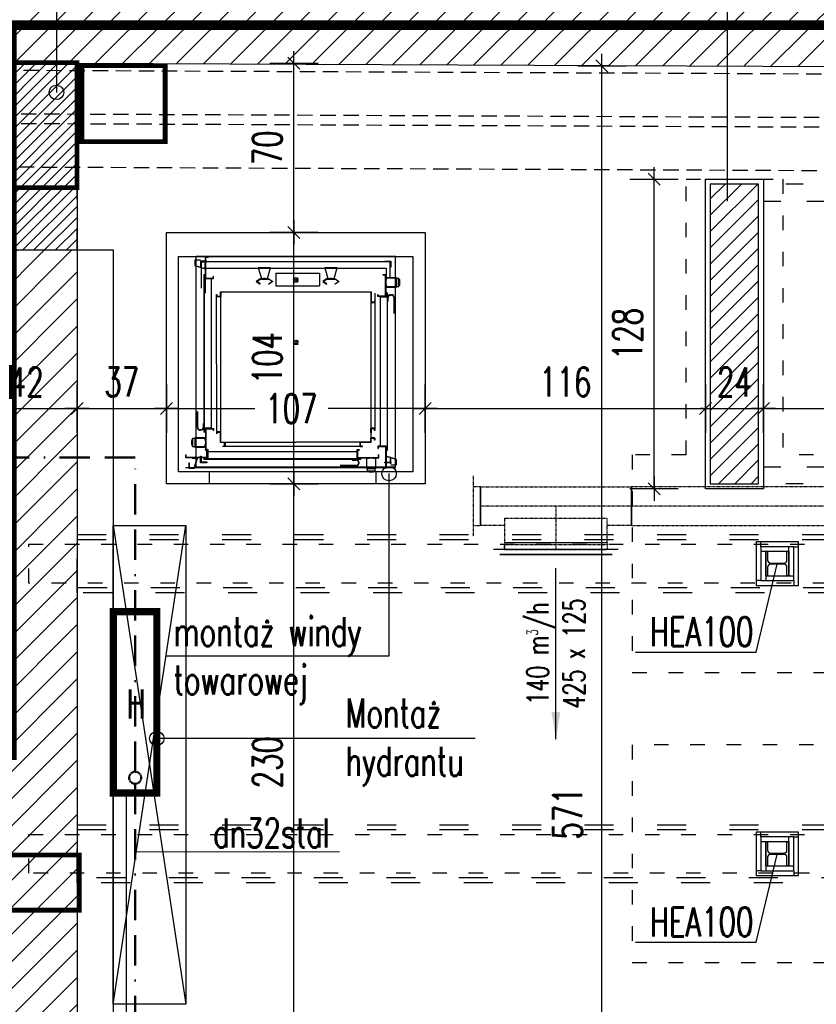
# Model space of a CAD drawing. Header units: millimetres. Extents: x 167273 to 188273, y -125105 to -88145.
# Tile 191 of 210: x 173475 to 173804, y -91581 to -91174. Entities that reach past the tile are written whole.
import ezdxf

# ---------------------------------------------------------------- set-up
doc = ezdxf.new("R2010")
doc.units = ezdxf.units.MM
doc.header["$PDMODE"] = 35
doc.header["$PDSIZE"] = 5
for name, pattern in [('ACAD_ISO03W100', [30, 12, -18]), ('BORDER2', [0.875, 0.25, -0.125, 0.25, -0.125, 0, -0.125]), ('DASHDOT', [1, 0.5, -0.25, 0, -0.25]), ('DASHED', [0.75, 0.5, -0.25]), ('HIDDEN', [9.525, 6.35, -3.175]), ('WENT_2', [1.5, 0.5, -1])]:
    doc.linetypes.add(name, pattern=pattern)
for name, color, linetype in [('!_ppoz', 10, 'Continuous'), ('a-op_leader', 9, 'Continuous'), ('a-op_text', 9, 'Continuous'), ('a-wymiary', 9, 'Continuous'), ('b-cienka', 9, 'Continuous'), ('b-konstrukcja', 17, 'Continuous'), ('b-przerywana1', 9, 'ACAD_ISO03W100'), ('b-przerywana2', 2, 'ACAD_ISO03W100'), ('b-widokowa', 7, 'Continuous'), ('b-ściany', 2, 'Continuous'), ('c-wyposażenie', 5, 'Continuous'), ('FLUID-N-BIB-120-ARRGR', 7, 'Continuous'), ('FLUID-N-BIB-SYM', 7, 'Continuous'), ('h-hatch', 8, 'Continuous'), ('Profile', 7, 'Continuous')]:
    doc.layers.add(name, color=color, linetype=linetype)
doc.layers.add('!_zmiany', color=7, linetype='Continuous', true_color=0xfa7d00)
doc.layers.add('!zakres', color=7, linetype='ACAD_ISO03W100', lineweight=60, true_color=0x8a14ff)
for name, color, linetype, lineweight in [('FLUID-N-BIB', 8, 'Continuous', 30), ('IS_przejscia_ppoz_sciany', 212, 'Continuous', 60), ('IS_przejscia_ppoz_stropy', 32, 'Continuous', 60), ('IS_woda_ppoż', 141, 'BORDER2', 20), ('IS_woda_ppoż_opis', 9, 'Continuous', 15)]:
    doc.layers.add(name, color=color, linetype=linetype, lineweight=lineweight)
doc.styles.add('FDBES', font='romans.shx', dxfattribs={"width": 0.7, "height": 10})
doc.styles.add('IS-IS', font='romans.shx', dxfattribs={"width": 0.7, "height": 12})
doc.styles.add('PPAB_100', font='romans.shx', dxfattribs={"width": 0.7, "height": 12})
doc.dimstyles.new('FDBES', dxfattribs={"dimscale": 50, "dimtxt": 4, "dimasz": 2.5, "dimexe": 0.8, "dimexo": 2, "dimgap": 1, "dimtad": 1, "dimdsep": 46, "dimtxsty": 'FDBES', "dimcen": 2.5, "dimclrd": 4, "dimclre": 5, "dimadec": 0, "dimazin": 0, "dimtfac": 1, "dimtmove": 0, "dimatfit": 3, "dimfxl": 0, "dimarcsym": 0})
doc.dimstyles.new('newPPAB_100', dxfattribs={"dimscale": 0, "dimtxt": 16, "dimasz": 1, "dimexe": 10, "dimexo": 10, "dimgap": 5, "dimtad": 1, "dimdec": 0, "dimzin": 0, "dimdsep": 46, "dimtxsty": 'PPAB_100', "dimblk": 'tick_50', "dimcen": 0.09, "dimdle": 5, "dimse1": 1, "dimse2": 1, "dimclrd": 9, "dimclre": 9, "dimclrt": 161, "dimadec": 0, "dimazin": 0, "dimtfac": 1, "dimtdec": 0, "dimtix": 1, "dimtmove": 2, "dimatfit": 0, "dimldrblk": 'tick_50', "dimfxl": 0, "dimtolj": 1, "dimtzin": 0, "dimarcsym": 0})
pattern_1 = [(45, (0, -5000), (-5.61266008, 5.61266008), [])]

# ---------------------------------------------------------------- blocks, each defined once
blk = doc.blocks.new('tick_50')
at = {"color": 9, "ltscale": 20}
for p, q in [((0, 10), (0, -10)), ((-5, 0), (5, 0))]:
    blk.add_line(p, q, dxfattribs=at)
at = {"color": 0}
blk.add_line((2.5, 2.5), (-2.5, -2.5), dxfattribs=at)
blk = doc.blocks.new('*D196')
at = {"layer": 'a-wymiary', "color": 9, "lineweight": -2}
for p, q in [((173536.43, -91334.49), (173571.93, -91334.49)), ((173641.43, -91334.49), (173602.33, -91334.49))]:
    blk.add_line(p, q, dxfattribs=at)
at = {"layer": 'Defpoints', "color": 0}
for p in [(173535.43, -91261.64), (173642.43, -91261.64), (173642.43, -91334.49)]:
    blk.add_point(p, dxfattribs=at)
at = {"layer": 'a-wymiary', "color": 9, "lineweight": -2, "rotation": 180}
blk.add_blockref('tick_50', (173535.43, -91334.49), dxfattribs=at)
at = {"layer": 'a-wymiary', "color": 9, "lineweight": -2}
blk.add_blockref('tick_50', (173642.43, -91334.49), dxfattribs=at)
at = {"layer": 'a-wymiary', "color": 161, "insert": (173587.13, -91334.49), "char_height": 12, "attachment_point": 5, "style": 'PPAB_100'}
blk.add_mtext('\\A1;107', dxfattribs=at)
blk = doc.blocks.new('*D197')
at = {"layer": 'a-wymiary', "color": 9, "lineweight": -2}
for p, q in [((173757.44, -91334.49), (173756.44, -91334.49)), ((173758.44, -91334.49), (173782.44, -91334.49)), ((173783.44, -91334.49), (173784.44, -91334.49))]:
    blk.add_line(p, q, dxfattribs=at)
at = {"layer": 'Defpoints', "color": 0}
for p in [(173758.44, -91239.64), (173782.44, -91239.64), (173782.44, -91334.49)]:
    blk.add_point(p, dxfattribs=at)
at = {"layer": 'a-wymiary', "color": 9, "lineweight": -2}
blk.add_blockref('tick_50', (173758.44, -91334.49), dxfattribs=at)
at = {"layer": 'a-wymiary', "color": 9, "lineweight": -2, "rotation": 180}
blk.add_blockref('tick_50', (173782.44, -91334.49), dxfattribs=at)
at = {"layer": 'a-wymiary', "color": 161, "insert": (173770.44, -91323.49), "char_height": 12, "attachment_point": 5, "style": 'PPAB_100'}
blk.add_mtext('\\A1;24', dxfattribs=at)
blk = doc.blocks.new('*D198')
at = {"layer": 'a-wymiary', "color": 9, "lineweight": -2}
for p, q in [((173783.44, -91334.49), (173950.72, -91334.49)), ((174213.44, -91334.49), (173982.32, -91334.49))]:
    blk.add_line(p, q, dxfattribs=at)
at = {"layer": 'Defpoints', "color": 0}
for p in [(173782.44, -91239.64), (174214.44, -91248.64), (174214.44, -91334.49)]:
    blk.add_point(p, dxfattribs=at)
at = {"layer": 'a-wymiary', "color": 9, "lineweight": -2, "rotation": 180}
blk.add_blockref('tick_50', (173782.44, -91334.49), dxfattribs=at)
at = {"layer": 'a-wymiary', "color": 9, "lineweight": -2}
blk.add_blockref('tick_50', (174214.44, -91334.49), dxfattribs=at)
at = {"layer": 'a-wymiary', "color": 161, "insert": (173966.52, -91331.41), "char_height": 12, "attachment_point": 5, "style": 'PPAB_100'}
blk.add_mtext('\\A1;432', dxfattribs=at)
blk = doc.blocks.new('*U864')
at = {"linetype": 'Continuous', "lineweight": -2}
for p, q in [((-1580, 80), (-1580, 0)), ((1580, 0), (1580, 80)), ((-1580, 0), (-1580, -80)), ((1580, -80), (1580, 0))]:
    blk.add_line(p, q, dxfattribs=at)
at = {"color": 0, "linetype": 'ByBlock', "lineweight": -2}
for p, q in [((1580, 80), (-1580, 80)), ((-1580, -80), (1580, -80))]:
    blk.add_line(p, q, dxfattribs=at)
at = {"layer": 'FLUID-N-BIB-SYM', "linetype": 'DASHDOT', "lineweight": -3}
for p in [(-1580, 0), (1579.8, 0)]:
    blk.add_line(p, (1580, 0), dxfattribs=at)
blk = doc.blocks.new('*U858')
at = {"linetype": 'Continuous', "lineweight": -2}
for p, q in [((-257.5, 180), (-212.5, 180)), ((-212.5, 180), (212.5, 180)), ((212.5, 180), (257.5, 180)), ((-312.5, 80), (-312.5, -80)), ((312.5, -80), (312.5, 80))]:
    blk.add_line(p, q, dxfattribs=at)
at = {"color": 0, "linetype": 'ByBlock', "lineweight": -2}
for p, q in [((-212.5, 150), (-212.5, 180)), ((212.5, 150), (212.5, 180)), ((-212.5, 150), (-212.5, 49.9)), ((212.5, 80), (212.5, 150)), ((-312.5, 80), (-212.5, 80)), ((212.5, 49.9), (-212.5, 49.9)), ((212.5, 49.9), (212.5, 80)), ((212.5, 80), (312.5, 80)), ((312.5, -80), (-312.5, -80))]:
    blk.add_line(p, q, dxfattribs=at)
at = {"linetype": 'Continuous', "lineweight": -3}
blk.add_line((212.5, 150), (-212.5, 150), dxfattribs=at)
at = {"layer": 'FLUID-N-BIB-SYM', "linetype": 'DASHDOT', "lineweight": -3}
for p, q in [((0, 0), (0, 180)), ((0, 160), (0, 180)), ((-312.5, 0), (312.5, 0)), ((-312.5, 0), (-312.3, 0))]:
    blk.add_line(p, q, dxfattribs=at)
blk = doc.blocks.new('*U853')
at = {"color": 0, "linetype": 'ByBlock', "lineweight": -2}
for p, q in [((0, 80), (0, 125)), ((0, 80), (-30, 80)), ((0, 0), (0, 80)), ((0, -80), (0, 0)), ((-30, -80), (0, -80)), ((0, -125), (0, -80))]:
    blk.add_line(p, q, dxfattribs=at)
at = {"linetype": 'Continuous', "lineweight": -2}
for p, q in [((-30, 80), (-30, 0)), ((-30, 0), (-30, -80))]:
    blk.add_line(p, q, dxfattribs=at)
blk = doc.blocks.new('*U1050')
at = {"color": 0, "linetype": 'ByBlock', "lineweight": -2}
for p, q in [((-232.5, 0), (-212.5, 0)), ((-232.5, 0, 20), (232.5, 0, 20)), ((212.5, 0), (-212.5, 0)), ((-212.5, 0, -20), (-212.5, 0)), ((-212.5, 0, -20), (212.5, 0, -20)), ((212.5, 0), (212.5, 0, -20)), ((212.5, 0), (232.5, 0))]:
    blk.add_line(p, q, dxfattribs=at)
at = {"linetype": 'Continuous', "lineweight": -3}
for p, q in [((232.5, 0, 20), (-232.5, 0, 20)), ((-232.5, 0, 20), (232.5, 0, 20))]:
    blk.add_line(p, q, dxfattribs=at)
blk = doc.blocks.new('winda_microlift')
at = {"layer": 'c-wyposażenie'}
for p, q in [((19298.14, -21828.05), (19295.87, -21828.05)), ((19295.87, -21828.05), (19295.87, -21830.36)), ((19298.14, -21828.13), (19295.96, -21828.13)), ((19295.96, -21828.13), (19295.96, -21830.29)), ((19378.92, -21826.65), (19296.25, -21826.65)), ((19296.25, -21826.65), (19296.25, -21836.5)), ((19298.14, -21828.05), (19298.14, -21828.13)), ((19298.18, -21828.51), (19298.18, -21831.07)), ((19300.79, -21828.51), (19298.18, -21828.51)), ((19300.19, -21835.74), (19300.19, -21826.76)), ((19300.19, -21826.76), (19301.48, -21826.76)), ((19300.36, -21826.94), (19301.48, -21826.94)), ((19300.36, -21835.57), (19300.36, -21826.94)), ((19300.79, -21828.76), (19300.79, -21828.51)), ((19301.48, -21826.76), (19301.48, -21826.94)), ((19374.4, -21828.51), (19376.97, -21828.51)), ((19374.4, -21828.76), (19374.4, -21828.51)), ((19376.97, -21828.51), (19376.97, -21831.07)), ((19378.88, -21835.41), (19378.88, -21827.22)), ((19378.92, -21913.63), (19378.92, -21826.65)), ((19295.87, -21830.36), (19300.11, -21831.64)), ((19295.96, -21830.29), (19300.02, -21831.52)), ((19298.18, -21831.07), (19298.44, -21831.07)), ((19298.44, -21831.07), (19298.44, -21828.76)), ((19298.44, -21828.76), (19300.79, -21828.76)), ((19376.67, -21828.81), (19298.48, -21828.81)), ((19298.48, -21828.81), (19298.48, -21839.67)), ((19300.11, -21829.5), (19300.02, -21829.5)), ((19300.02, -21829.5), (19300.02, -21831.52)), ((19300.11, -21831.64), (19300.11, -21829.5)), ((19300.19, -21841.72), (19300.19, -21831.37)), ((19300.19, -21831.37), (19374.96, -21831.37)), ((19322.06, -21831.33), (19323.35, -21835.76)), ((19327.2, -21831.33), (19322.06, -21831.33)), ((19325.91, -21835.76), (19327.2, -21831.33)), ((19354.71, -21831.33), (19349.58, -21831.33)), ((19349.58, -21831.33), (19350.86, -21835.76)), ((19353.43, -21835.76), (19354.71, -21831.33)), ((19376.71, -21828.76), (19374.4, -21828.76)), ((19374.96, -21831.37), (19374.96, -21835.83)), ((19376.67, -21834.97), (19376.67, -21828.81)), ((19376.71, -21831.07), (19376.71, -21828.76)), ((19376.97, -21831.07), (19376.71, -21831.07)), ((19296.25, -21836.5), (19296.25, -21905.45)), ((19299.94, -21834.2), (19299.59, -21834.2)), ((19299.59, -21834.2), (19299.59, -21894.56)), ((19299.76, -21897.79), (19299.76, -21834.38)), ((19299.94, -21835.87), (19299.94, -21834.2)), ((19302.67, -21835.87), (19299.94, -21835.87)), ((19300.19, -21835.74), (19303.61, -21835.74)), ((19300.36, -21835.57), (19303.44, -21835.57)), ((19302.67, -21897.62), (19302.67, -21835.87)), ((19303.61, -21834.89), (19303.44, -21834.89)), ((19303.44, -21835.57), (19303.44, -21834.89)), ((19303.61, -21835.74), (19303.61, -21834.89)), ((19322.83, -21835.8), (19321.21, -21836.92)), ((19321.47, -21836.92), (19322.83, -21835.97)), ((19324.63, -21835.8), (19322.83, -21835.8)), ((19322.83, -21835.97), (19326.43, -21835.97)), ((19323.35, -21835.76), (19325.91, -21835.76)), ((19323.35, -21835.76), (19325.91, -21835.76)), ((19324.5, -21835.97), (19324.5, -21835.42)), ((19324.63, -21835.8), (19326.43, -21835.8)), ((19324.67, -21835.42), (19324.67, -21835.93)), ((19324.67, -21835.97), (19324.67, -21835.85)), ((19326.43, -21835.8), (19328.05, -21836.92)), ((19327.8, -21836.92), (19326.43, -21835.97)), ((19329.33, -21833.54), (19347.44, -21833.54)), ((19329.33, -21833.54), (19329.33, -21838.69)), ((19336.63, -21835.37), (19338.52, -21837.26)), ((19336.63, -21837.26), (19338.52, -21835.37)), ((19347.44, -21833.54), (19347.44, -21838.69)), ((19350.35, -21835.8), (19348.73, -21836.92)), ((19348.98, -21836.92), (19350.35, -21835.97)), ((19352.15, -21835.8), (19350.35, -21835.8)), ((19350.35, -21835.97), (19353.94, -21835.97)), ((19350.86, -21835.76), (19353.43, -21835.76)), ((19352.02, -21835.97), (19352.02, -21835.42)), ((19352.15, -21835.8), (19353.94, -21835.8)), ((19352.28, -21835.42), (19352.28, -21835.93)), ((19352.28, -21835.97), (19352.28, -21835.85)), ((19353.94, -21835.8), (19355.57, -21836.92)), ((19355.31, -21836.92), (19353.94, -21835.97)), ((19373.66, -21834.13), (19373.66, -21834.3)), ((19374.94, -21834.13), (19373.66, -21834.13)), ((19374.77, -21834.3), (19373.66, -21834.3)), ((19374.77, -21842.94), (19374.77, -21834.3)), ((19374.94, -21843.11), (19374.94, -21834.13)), ((19375.03, -21835.41), (19375.03, -21836.44)), ((19379.3, -21835.41), (19375.03, -21835.41)), ((19375.03, -21836.44), (19375.11, -21836.44)), ((19375.11, -21835.49), (19379.22, -21835.49)), ((19375.11, -21836.44), (19375.11, -21835.49)), ((19378.88, -21904.36), (19378.88, -21835.41)), ((19379.22, -21835.49), (19379.22, -21839.17)), ((19379.3, -21839.26), (19379.3, -21835.41)), ((19380.24, -21835.67), (19379.3, -21835.67)), ((19380.24, -21839), (19380.24, -21835.67)), ((19380.59, -21836.05), (19380.24, -21836.05)), ((19380.59, -21838.62), (19380.59, -21836.05)), ((19380.71, -21836.52), (19380.59, -21836.52)), ((19380.71, -21838.15), (19380.71, -21836.52)), ((19321.21, -21836.92), (19322.83, -21838.03)), ((19322.92, -21837.9), (19321.47, -21836.92)), ((19322.83, -21838.03), (19322.92, -21837.9)), ((19326.34, -21837.9), (19327.8, -21836.92)), ((19326.43, -21838.03), (19326.34, -21837.9)), ((19328.05, -21836.92), (19326.43, -21838.03)), ((19329.33, -21838.69), (19347.44, -21838.69)), ((19348.73, -21836.92), (19350.35, -21838.03)), ((19350.44, -21837.9), (19348.98, -21836.92)), ((19350.35, -21838.03), (19350.44, -21837.9)), ((19353.86, -21837.9), (19355.31, -21836.92)), ((19353.94, -21838.03), (19353.86, -21837.9)), ((19355.57, -21836.92), (19353.94, -21838.03)), ((19375.11, -21838.23), (19375.03, -21838.23)), ((19375.03, -21838.23), (19375.03, -21839.26)), ((19375.03, -21839.26), (19379.3, -21839.26)), ((19375.11, -21839.17), (19375.11, -21838.23)), ((19379.22, -21839.17), (19375.11, -21839.17)), ((19379.3, -21839), (19380.24, -21839)), ((19380.24, -21838.62), (19380.59, -21838.62)), ((19380.59, -21838.15), (19380.71, -21838.15)), ((19304.81, -21842.26), (19304.94, -21842.26)), ((19304.81, -21843.12), (19304.81, -21842.26)), ((19306.53, -21843.12), (19304.81, -21843.12)), ((19304.81, -21843.2), (19306.53, -21843.2)), ((19304.86, -21899.04), (19304.81, -21843.2)), ((19304.94, -21842.26), (19304.94, -21842.99)), ((19304.94, -21842.99), (19306.4, -21842.99)), ((19306.4, -21841.28), (19368.76, -21841.28)), ((19306.4, -21842.99), (19306.4, -21841.28)), ((19306.53, -21841.41), (19306.53, -21843.12)), ((19368.63, -21841.41), (19306.53, -21841.41)), ((19306.58, -21899.04), (19306.53, -21843.2)), ((19368.63, -21841.41), (19368.63, -21845.68)), ((19368.76, -21841.28), (19368.76, -21845.55)), ((19370.21, -21844.83), (19370.21, -21845.55)), ((19370.34, -21844.83), (19370.21, -21844.83)), ((19370.27, -21841.81), (19370.32, -21897.66)), ((19370.34, -21845.68), (19370.34, -21844.83)), ((19370.34, -21845.55), (19370.34, -21844.83)), ((19371.52, -21842.25), (19371.69, -21842.25)), ((19371.52, -21843.11), (19371.52, -21842.25)), ((19374.94, -21843.11), (19371.52, -21843.11)), ((19371.69, -21842.94), (19371.69, -21842.25)), ((19374.77, -21842.94), (19371.69, -21842.94)), ((19372.46, -21843.24), (19372.46, -21904.99)), ((19372.46, -21843.24), (19375.2, -21843.24)), ((19375.2, -21841.57), (19375.54, -21841.57)), ((19375.2, -21843.24), (19375.2, -21841.57)), ((19375.37, -21843.24), (19375.37, -21841.74)), ((19375.37, -21843.07), (19375.37, -21906.48)), ((19375.54, -21846.38), (19375.54, -21841.57)), ((19375.7, -21845.22), (19375.7, -21843.51)), ((19375.87, -21845.22), (19375.87, -21843.51)), ((19376.77, -21842.44), (19377.2, -21842.44)), ((19376.77, -21842.62), (19377.2, -21842.62)), ((19378.1, -21843.51), (19378.1, -21850.14)), ((19378.27, -21843.51), (19378.27, -21850.14)), ((19368.63, -21845.77), (19368.58, -21901.61)), ((19368.63, -21845.68), (19370.34, -21845.68)), ((19368.72, -21845.77), (19368.63, -21845.77)), ((19370.34, -21845.77), (19368.68, -21845.77)), ((19370.21, -21845.55), (19368.76, -21845.55)), ((19375.54, -21906.65), (19375.54, -21846.3)), ((19336.63, -21863.1), (19338.52, -21861.21)), ((19336.63, -21861.21), (19338.52, -21863.1)), ((19296.87, -21897.35), (19296.87, -21890.72)), ((19297.04, -21897.35), (19297.04, -21890.72)), ((19299.26, -21895.63), (19299.26, -21897.35)), ((19299.43, -21895.63), (19299.43, -21897.35)), ((19299.59, -21894.48), (19299.59, -21899.29)), ((19299.76, -21897.62), (19299.76, -21899.12)), ((19299.94, -21897.62), (19299.94, -21899.29)), ((19302.67, -21897.62), (19299.94, -21897.62)), ((19300.19, -21897.75), (19300.19, -21906.73)), ((19300.19, -21897.75), (19303.61, -21897.75)), ((19303.61, -21897.75), (19303.61, -21898.61)), ((19370.32, -21897.66), (19368.6, -21897.66)), ((19368.6, -21899.45), (19368.6, -21897.74)), ((19368.6, -21897.74), (19370.32, -21897.74)), ((19370.32, -21897.74), (19370.32, -21898.6)), ((19294.89, -21901.86), (19294.89, -21905.19)), ((19295.83, -21901.86), (19294.89, -21901.86)), ((19295.83, -21901.6), (19295.83, -21905.45)), ((19300.11, -21901.6), (19295.83, -21901.6)), ((19295.92, -21901.69), (19300.02, -21901.69)), ((19295.92, -21905.36), (19295.92, -21901.69)), ((19298.36, -21898.24), (19297.93, -21898.24)), ((19298.36, -21898.41), (19297.93, -21898.41)), ((19299.94, -21899.29), (19299.59, -21899.29)), ((19300.02, -21901.69), (19300.02, -21902.63)), ((19300.11, -21902.63), (19300.11, -21901.6)), ((19300.36, -21897.92), (19303.44, -21897.92)), ((19300.36, -21897.92), (19300.36, -21906.56)), ((19303.44, -21897.92), (19303.44, -21898.61)), ((19303.61, -21898.61), (19303.44, -21898.61)), ((19304.86, -21899.04), (19306.58, -21899.04)), ((19306.58, -21899.13), (19304.86, -21899.13)), ((19304.86, -21899.13), (19304.86, -21899.98)), ((19304.86, -21899.26), (19304.86, -21899.98)), ((19304.86, -21899.98), (19304.99, -21899.98)), ((19304.99, -21899.98), (19304.99, -21899.26)), ((19304.99, -21899.26), (19306.45, -21899.26)), ((19306.45, -21903.53), (19306.45, -21899.26)), ((19306.58, -21903.41), (19306.58, -21899.13)), ((19370.29, -21901.61), (19368.58, -21901.61)), ((19368.58, -21903.41), (19368.58, -21901.7)), ((19368.58, -21901.7), (19370.29, -21901.7)), ((19370.16, -21901.82), (19368.71, -21901.82)), ((19368.71, -21901.82), (19368.71, -21903.53)), ((19370.2, -21897.87), (19368.73, -21897.87)), ((19368.73, -21897.87), (19368.73, -21899.58)), ((19370.16, -21902.55), (19370.16, -21901.82)), ((19370.2, -21898.6), (19370.2, -21897.87)), ((19370.32, -21898.6), (19370.2, -21898.6)), ((19370.29, -21901.7), (19370.29, -21902.55)), ((19294.42, -21902.71), (19294.42, -21904.34)), ((19294.55, -21902.71), (19294.42, -21902.71)), ((19294.42, -21904.34), (19294.55, -21904.34)), ((19294.55, -21902.24), (19294.55, -21904.81)), ((19294.89, -21902.24), (19294.55, -21902.24)), ((19294.55, -21904.81), (19294.89, -21904.81)), ((19294.89, -21905.19), (19295.83, -21905.19)), ((19295.83, -21905.45), (19300.11, -21905.45)), ((19300.02, -21905.36), (19295.92, -21905.36)), ((19296.25, -21905.45), (19296.25, -21913.63)), ((19300.02, -21902.63), (19300.11, -21902.63)), ((19300.02, -21904.42), (19300.02, -21905.36)), ((19300.11, -21904.42), (19300.02, -21904.42)), ((19300.11, -21905.45), (19300.11, -21904.42)), ((19308.15, -21903.53), (19306.45, -21903.53)), ((19306.58, -21903.41), (19308.28, -21903.41)), ((19307.43, -21905.12), (19307.43, -21904.99)), ((19307.43, -21904.99), (19308.15, -21904.99)), ((19308.28, -21905.12), (19307.43, -21905.12)), ((19308.15, -21904.99), (19308.15, -21903.53)), ((19308.28, -21903.41), (19308.28, -21905.12)), ((19308.37, -21903.41), (19308.37, -21905.12)), ((19308.37, -21903.41), (19337.58, -21903.41)), ((19364.32, -21905.22), (19308.37, -21905.12)), ((19364.22, -21903.41), (19337.58, -21903.41)), ((19364.22, -21905.07), (19364.22, -21903.41)), ((19364.22, -21905.12), (19364.22, -21905.07)), ((19368.58, -21903.41), (19364.3, -21903.41)), ((19364.3, -21903.41), (19364.3, -21905.12)), ((19364.3, -21905.12), (19365.16, -21905.12)), ((19368.71, -21903.53), (19364.43, -21903.53)), ((19364.43, -21904.99), (19364.43, -21903.53)), ((19365.16, -21904.99), (19364.43, -21904.99)), ((19364.43, -21905.12), (19365.16, -21905.12)), ((19365.16, -21905.12), (19365.16, -21904.99)), ((19370.29, -21902.55), (19370.16, -21902.55)), ((19374.94, -21905.11), (19371.52, -21905.11)), ((19371.52, -21905.11), (19371.52, -21905.97)), ((19371.52, -21905.97), (19371.69, -21905.97)), ((19374.77, -21905.29), (19371.69, -21905.29)), ((19371.69, -21905.29), (19371.69, -21905.97)), ((19372.46, -21904.99), (19375.2, -21904.99)), ((19374.77, -21905.29), (19374.77, -21913.92)), ((19374.94, -21905.11), (19374.94, -21914.09)), ((19375.2, -21904.99), (19375.2, -21906.65)), ((19378.88, -21914.21), (19378.88, -21904.36)), ((19292.04, -21909.89), (19292.04, -21908.6)), ((19292.04, -21908.6), (19292.21, -21908.6)), ((19301.02, -21909.89), (19292.04, -21909.89)), ((19292.21, -21909.72), (19292.21, -21908.6)), ((19300.85, -21909.72), (19292.21, -21909.72)), ((19296.91, -21909.97), (19294.77, -21909.97)), ((19294.77, -21909.97), (19294.77, -21910.06)), ((19295.63, -21914.21), (19296.91, -21909.97)), ((19298.18, -21909.21), (19298.44, -21909.21)), ((19298.18, -21911.88), (19298.18, -21909.21)), ((19298.44, -21909.21), (19298.44, -21911.52)), ((19301.02, -21906.47), (19300.16, -21906.47)), ((19300.16, -21906.47), (19300.16, -21906.64)), ((19300.85, -21906.64), (19300.16, -21906.64)), ((19300.19, -21906.73), (19301.48, -21906.73)), ((19300.36, -21906.56), (19301.48, -21906.56)), ((19300.85, -21909.72), (19300.85, -21906.64)), ((19301.02, -21909.89), (19301.02, -21906.47)), ((19301.15, -21907.41), (19301.15, -21910.14)), ((19362.9, -21907.41), (19301.15, -21907.41)), ((19301.48, -21906.73), (19301.48, -21906.56)), ((19362.9, -21907.41), (19362.9, -21910.14)), ((19363.02, -21906.47), (19363.88, -21906.47)), ((19363.02, -21909.89), (19363.02, -21906.47)), ((19363.02, -21909.89), (19372.01, -21909.89)), ((19363.2, -21906.64), (19363.88, -21906.64)), ((19363.2, -21909.72), (19363.2, -21906.64)), ((19363.2, -21909.72), (19371.83, -21909.72)), ((19363.88, -21906.47), (19363.88, -21906.64)), ((19366.87, -21909.97), (19366.87, -21914.25)), ((19367.9, -21909.97), (19366.87, -21909.97)), ((19367.9, -21910.06), (19367.9, -21909.97)), ((19369.7, -21909.97), (19369.7, -21910.06)), ((19370.72, -21909.97), (19369.7, -21909.97)), ((19370.72, -21914.25), (19370.72, -21909.97)), ((19371.83, -21909.72), (19371.83, -21908.6)), ((19372.01, -21908.6), (19371.83, -21908.6)), ((19372.01, -21909.89), (19372.01, -21908.6)), ((19375.03, -21909.22), (19375.03, -21911.36)), ((19379.26, -21910.5), (19375.03, -21909.22)), ((19375.11, -21911.36), (19375.11, -21909.33)), ((19379.17, -21910.57), (19375.11, -21909.33)), ((19375.2, -21906.65), (19375.54, -21906.65)), ((19376.95, -21909.79), (19376.69, -21909.79)), ((19376.69, -21909.79), (19376.69, -21912.1)), ((19376.95, -21912.35), (19376.95, -21909.79)), ((19291.92, -21913.83), (19301.77, -21913.83)), ((19293.32, -21911.94), (19293.32, -21914.21)), ((19293.32, -21911.94), (19293.41, -21911.94)), ((19293.41, -21911.94), (19293.41, -21914.12)), ((19293.41, -21914.12), (19295.57, -21914.12)), ((19294.77, -21910.06), (19296.8, -21910.06)), ((19295.57, -21914.12), (19296.8, -21910.06)), ((19296.25, -21913.63), (19378.92, -21913.63)), ((19300.79, -21911.88), (19298.18, -21911.88)), ((19298.44, -21911.52), (19300.79, -21911.52)), ((19301.15, -21910.14), (19299.48, -21910.14)), ((19299.48, -21910.14), (19299.48, -21910.49)), ((19299.48, -21910.49), (19359.83, -21910.49)), ((19363.06, -21910.32), (19299.65, -21910.32)), ((19300.79, -21911.52), (19300.79, -21911.88)), ((19301.77, -21913.83), (19370.72, -21913.83)), ((19362.62, -21913.04), (19355.99, -21913.04)), ((19362.62, -21913.21), (19355.99, -21913.21)), ((19359.75, -21910.49), (19364.56, -21910.49)), ((19360.91, -21910.65), (19362.62, -21910.65)), ((19360.91, -21910.82), (19362.62, -21910.82)), ((19362.9, -21910.14), (19364.56, -21910.14)), ((19362.9, -21910.32), (19364.39, -21910.32)), ((19363.52, -21911.72), (19363.52, -21912.15)), ((19363.69, -21911.72), (19363.69, -21912.15)), ((19364.56, -21910.14), (19364.56, -21910.49)), ((19366.96, -21910.06), (19367.9, -21910.06)), ((19366.96, -21914.16), (19366.96, -21910.06)), ((19369.7, -21910.06), (19370.64, -21910.06)), ((19370.64, -21910.06), (19370.64, -21914.16)), ((19370.72, -21913.83), (19378.91, -21913.83)), ((19373.66, -21914.09), (19373.66, -21913.92)), ((19374.77, -21913.92), (19373.66, -21913.92)), ((19374.94, -21914.09), (19373.66, -21914.09)), ((19374.49, -21911.9), (19374.49, -21911.64)), ((19374.49, -21911.64), (19376.79, -21911.64)), ((19377.15, -21911.9), (19374.49, -21911.9)), ((19375.03, -21911.36), (19375.11, -21911.36)), ((19376.99, -21912.81), (19376.99, -21912.73)), ((19376.99, -21912.73), (19379.17, -21912.73)), ((19376.99, -21912.81), (19379.26, -21912.81)), ((19379.17, -21912.73), (19379.17, -21910.57)), ((19379.26, -21912.81), (19379.26, -21910.5)), ((19293.32, -21914.21), (19295.63, -21914.21)), ((19366.87, -21914.25), (19370.72, -21914.25)), ((19370.64, -21914.16), (19366.96, -21914.16)), ((19367.13, -21914.25), (19367.13, -21915.19)), ((19367.13, -21915.19), (19370.47, -21915.19)), ((19367.51, -21915.19), (19367.51, -21915.53)), ((19367.51, -21915.53), (19370.08, -21915.53)), ((19367.99, -21915.53), (19367.99, -21915.66)), ((19367.99, -21915.66), (19369.61, -21915.66)), ((19369.61, -21915.66), (19369.61, -21915.53)), ((19370.08, -21915.53), (19370.08, -21915.19)), ((19370.47, -21915.19), (19370.47, -21914.25))]:
    blk.add_line(p, q, dxfattribs=at)
for centre in [(19337.58, -21836.32), (19337.58, -21862.15)]:
    blk.add_circle(centre, 0.904, dxfattribs=at)
for centre, radius, start, end in [((19376.63, -21828.85), 0.0431, 0, 90), ((19376.77, -21843.51), 1.07, 90, 180), ((19376.77, -21843.51), 0.897, 90, 180), ((19377.2, -21843.51), 1.07, 0, 90), ((19377.2, -21843.51), 0.897, 0, 90), ((19297.93, -21897.35), 1.07, 180, 270), ((19297.93, -21897.35), 0.897, 180, 270), ((19298.36, -21897.35), 1.07, 270, 0), ((19298.36, -21897.35), 0.897, 270, 0), ((19362.62, -21911.72), 1.07, 0, 90), ((19362.62, -21911.72), 0.897, 0, 90), ((19362.62, -21912.15), 1.07, 270, 0), ((19362.62, -21912.15), 0.897, 270, 0)]:
    blk.add_arc(centre, radius, start, end, dxfattribs=at)
blk = doc.blocks.new('*U772')
at = {"insert": (0, 47.14), "char_height": 12, "attachment_point": 5, "rotation": 270, "style": 'FDBES'}
blk.add_mtext('140 m{\\A2;\\H0.5x;3}/h\\P425 x 125', dxfattribs=at)
blk.add_leader([(0, 94.29), (0, 0)], dimstyle='FDBES', override={"dimscale": 6, "dimclrd": 256})

msp = doc.modelspace()

# ---------------------------------------------------------------- hatches: boundary and pattern name
at = {"layer": '!_ppoz'}
h = msp.add_hatch(dxfattribs=at)
h.set_pattern_fill('ANSI31', color=256, style=0)
h.set_pattern_definition([(45, (0, -5000), (-2.24506403, 2.24506403), [])])
h.paths.add_polyline_path([(173470.94, -91191.52), (173456.44, -91191.45), (173456.44, -91268.89), (173470.94, -91268.89)])
h.paths.add_polyline_path([(173498.44, -91191.64), (173470.94, -91191.52), (173470.94, -91268.89), (173498.44, -91268.89)])
at = {"layer": 'h-hatch'}
h = msp.add_hatch(dxfattribs=at)
h.set_pattern_fill('ANSI31', color=256, scale=2.5, style=0)
h.set_pattern_definition(pattern_1)
h.paths.add_polyline_path([(175326.44, -91145.89), (174965.78, -91145.89), (174998.93, -91198.27), (175009.44, -91198.36), (175326.44, -91199.77)])
h.paths.add_polyline_path([(173489.9, -91145.89), (173445.44, -91145.89), (173383.44, -91145.89), (173383.44, -91191.13), (173489.9, -91191.6)])
h.paths.add_polyline_path([(174965.78, -91145.89), (173489.9, -91145.89), (173489.9, -91191.6), (174994.44, -91198.23), (174998.93, -91198.27)])
h = msp.add_hatch(dxfattribs=at)
h.set_pattern_fill('ANSI31', color=256, scale=1.5, style=0)
h.set_pattern_definition([(45, (-41305.206, 65718.371), (-3.367596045, 3.367596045), [])])
h.paths.add_polyline_path([(173780.44, -91241.64), (173760.44, -91241.64), (173760.44, -91365.64), (173780.44, -91365.64)])
h = msp.add_hatch(dxfattribs=at)
h.set_pattern_fill('ANSI31', color=256, scale=2.5, style=0)
h.set_pattern_definition(pattern_1)
h.paths.add_polyline_path([(173498.44, -91268.89), (173456.44, -91268.89), (173456.44, -91462.89), (173203.44, -91462.89), (173203.44, -91300.89), (173188.44, -91300.89), (173188.44, -91462.89), (173149.44, -91462.89), (173149.44, -91509.89), (173456.44, -91509.89), (173456.44, -91595.89), (173498.44, -91595.89)])

# ---------------------------------------------------------------- linework, layer by layer
at = {"layer": '!_ppoz'}
for p, q in [((173456.44, -91191.45), (173498.44, -91191.64)), ((173456.44, -91268.89), (173498.44, -91268.89)), ((173781.38, -91391.64), (173781.38, -91389.64)), ((173783.38, -91393.64), (173781.38, -91393.64)), ((173792.98, -91393.64), (173792.98, -91391.64)), ((173794.98, -91391.64), (173796.98, -91391.64)), ((173781.38, -91405.64), (173779.38, -91405.64)), ((173783.38, -91403.64), (173783.38, -91405.64)), ((173792.98, -91403.64), (173794.98, -91403.64)), ((173794.98, -91405.64), (173794.98, -91407.64)), ((173781.38, -91511.64), (173781.38, -91509.64)), ((173792.98, -91513.64), (173792.98, -91511.64)), ((173794.98, -91511.64), (173796.98, -91511.64)), ((173783.38, -91513.64), (173781.38, -91513.64)), ((173783.38, -91523.64), (173783.38, -91525.64)), ((173792.98, -91523.64), (173794.98, -91523.64)), ((173781.38, -91525.64), (173779.38, -91525.64)), ((173794.98, -91525.64), (173794.98, -91527.64))]:
    msp.add_line(p, q, dxfattribs=at)
at = {"layer": '!_ppoz', "linetype": 'ACAD_ISO03W100'}
for points in [[(173498.44, -91386.64), (174232.89, -91386.64), (174232.89, -91410.64), (173498.44, -91410.64)], [(173498.44, -91388.64), (174230.89, -91388.64), (174230.89, -91408.64), (173498.44, -91408.64)], [(173498.44, -91506.64), (174240.44, -91506.64), (174240.44, -91530.64), (173498.44, -91530.64)], [(173498.44, -91508.64), (174238.44, -91508.64), (174238.44, -91528.64), (173498.44, -91528.64)]]:
    msp.add_lwpolyline(points, close=True, dxfattribs=at)
at = {"layer": '!_ppoz'}
for points in [[(173779.38, -91407.64), (173796.98, -91407.64), (173796.98, -91389.64), (173779.38, -91389.64)], [(173781.38, -91405.64), (173794.98, -91405.64), (173794.98, -91391.64), (173781.38, -91391.64)], [(173783.38, -91403.64), (173792.98, -91403.64), (173792.98, -91393.64), (173783.38, -91393.64)], [(173779.38, -91527.64), (173796.98, -91527.64), (173796.98, -91509.64), (173779.38, -91509.64)], [(173781.38, -91525.64), (173794.98, -91525.64), (173794.98, -91511.64), (173781.38, -91511.64)], [(173783.38, -91523.64), (173792.98, -91523.64), (173792.98, -91513.64), (173783.38, -91513.64)]]:
    msp.add_lwpolyline(points, close=True, dxfattribs=at)
at = {"layer": '!_ppoz', "const_width": 3}
msp.add_lwpolyline([(173531.44, -91418.45), (173531.44, -91493.45), (173513.44, -91493.45), (173513.44, -91418.45), (173531.44, -91418.45)], dxfattribs=at)
at = {"layer": '!_zmiany'}
for points in [[(173557.67, -90967.19), (173767.38, -90967.19), (173767.38, -91248.64)], [(173687.43, -92145.14), (173518.89, -92145.14), (173518.89, -91493.45)]]:
    msp.add_lwpolyline(points, dxfattribs=at)
at = {"layer": '!zakres', "linetype": 'DASHED', "ltscale": 40, "const_width": 4, "flags": 128}
msp.add_lwpolyline([(173471.44, -91779.89), (173471.44, -91796.89), (176532.44, -91796.89), (176532.44, -91175.89), (173471.44, -91175.89), (173471.44, -91477.89), (172703.44, -91477.89), (172703.44, -91779.99)], close=True, dxfattribs=at)
at = {"layer": 'a-op_leader'}
for points in [[(173722.07, -91061.69), (173489.9, -91061.69), (173489.9, -91203.7)], [(173535.42, -91436.74), (173627.52, -91436.74), (173627.52, -91361.4)], [(173729.53, -91435.22), (173779.4, -91435.22), (173788.18, -91398.89)], [(173663.22, -91470.95), (173531.44, -91470.95)], [(173729.53, -91555.22), (173779.4, -91555.22), (173788.18, -91518.89)]]:
    msp.add_lwpolyline(points, dxfattribs=at)
for centre in [(173489.9, -91203.7), (173627.52, -91361.4), (173531.44, -91470.95)]:
    msp.add_circle(centre, 3, dxfattribs=at)
at = {"layer": 'b-cienka', "ltscale": 0.5}
msp.add_lwpolyline([(173760.44, -91365.64), (173780.44, -91365.64), (173780.44, -91241.64), (173760.44, -91241.64)], close=True, dxfattribs=at)
at = {"layer": 'b-konstrukcja', "linetype": 'ACAD_ISO03W100', "ltscale": 0.5}
for points in [[(173478.44, -91390.64), (174228.89, -91390.64), (174228.89, -91406.64), (173478.44, -91406.64)], [(173478.44, -91510.64), (174236.44, -91510.64), (174236.44, -91526.64), (173478.44, -91526.64)]]:
    msp.add_lwpolyline(points, close=True, dxfattribs=at)
at = {"layer": 'b-przerywana1', "ltscale": 0.7}
msp.add_line((173498.44, -91268.89), (173498.44, -91191.64), dxfattribs=at)
at = {"layer": 'b-przerywana1', "ltscale": 0.6}
for p, q in [((173782.44, -91241.64), (173782.44, -91358.64)), ((174194.94, -91241.64), (173782.44, -91241.64)), ((173782.44, -91248.64), (173998.44, -91248.64)), ((173782.44, -91358.64), (174052.44, -91358.64)), ((174194.94, -91365.64), (173782.44, -91365.64))]:
    msp.add_line(p, q, dxfattribs=at)
at = {"layer": 'b-przerywana1', "ltscale": 0.5}
msp.add_line((173498.44, -91580.89), (173498.44, -91665.39), dxfattribs=at)
at = {"layer": 'b-przerywana2', "linetype": 'ACAD_ISO03W100', "ltscale": 0.5}
for points in [[(173750.44, -91353.64), (173750.44, -91239.64), (173790.44, -91239.64), (173790.44, -91353.64)], [(173750.44, -91353.64), (173728.18, -91353.64), (173728.18, -91443.64), (173848.18, -91443.64), (173848.18, -91353.64), (173790.44, -91353.64)]]:
    msp.add_lwpolyline(points, dxfattribs=at)
msp.add_lwpolyline([(173728.18, -91563.64), (173848.18, -91563.64), (173848.18, -91473.64), (173728.18, -91473.64)], close=True, dxfattribs=at)
at = {"layer": 'b-widokowa', "ltscale": 0.5}
for p, q in [((173498.44, -91268.89), (173513.44, -91268.89)), ((173513.44, -91268.89), (173513.44, -91595.89)), ((173553.17, -91365.64), (173553.17, -91360.64)), ((173622.06, -91360.64), (173622.06, -91365.64))]:
    msp.add_line(p, q, dxfattribs=at)
for points in [[(173535.43, -91261.64), (173642.43, -91261.64), (173642.43, -91365.64), (173535.43, -91365.64)], [(173540.43, -91271.64), (173637.43, -91271.64), (173637.43, -91360.64), (173540.43, -91360.64)]]:
    msp.add_lwpolyline(points, close=True, dxfattribs=at)
at = {"layer": 'b-ściany'}
for p, q in [((173498.44, -91191.64), (173498.44, -91268.89)), ((173498.44, -91191.64), (174994.44, -91198.23)), ((173498.44, -91268.89), (173498.44, -91595.89))]:
    msp.add_line(p, q, dxfattribs=at)
msp.add_lwpolyline([(173758.44, -91239.64), (173782.44, -91239.64), (173782.44, -91367.64), (173758.44, -91367.64)], close=True, dxfattribs=at)
at = {"layer": 'c-wyposażenie'}
for p, q in [((173513.44, -91580.89), (173543.44, -91382.89)), ((173513.44, -91382.89), (173543.44, -91580.89))]:
    msp.add_line(p, q, dxfattribs=at)
at = {"layer": 'c-wyposażenie', "ltscale": 0.5}
msp.add_lwpolyline([(173513.44, -91382.89), (173543.44, -91382.89), (173543.44, -91580.89), (173513.44, -91580.89)], close=True, dxfattribs=at)
at = {"layer": 'h-hatch', "linetype": 'HIDDEN'}
for points in [[(173333.44, -91421.89), (173333.44, -91193.91), (175061.54, -91201.59, -0.412912), (175084.44, -91224.59), (175084.44, -91269.71, 0.412912), (175089.42, -91274.71), (175139.42, -91274.94, 0.415516), (175144.44, -91269.94), (175144.44, -91225.06, -0.415516), (175167.54, -91202.06), (176549.53, -91208.2)], [(173313.44, -91421.89), (173313.44, -91215.82), (175039.54, -91223.49, -0.412912), (175062.44, -91246.49), (175062.44, -91291.62, 0.412912), (175067.42, -91296.62), (175161.42, -91297.03, 0.415516), (175166.44, -91292.03), (175166.44, -91247.16, -0.415516), (175189.54, -91224.16), (176549.45, -91230.2)], [(173351.44, -91421.89), (173351.44, -91211.99), (175061.46, -91219.59, -0.412912), (175066.44, -91224.59), (175066.44, -91269.71, 0.412912), (175089.34, -91292.71), (175139.34, -91292.94, 0.415516), (175162.44, -91269.94), (175162.44, -91225.06, -0.415516), (175167.46, -91220.06), (176549.46, -91226.2)], [(173331.44, -91421.89), (173331.44, -91233.9), (175039.46, -91241.49, -0.412912), (175044.44, -91246.49), (175044.44, -91291.62, 0.412912), (175067.34, -91314.62), (175161.34, -91315.03, 0.415516), (175184.44, -91292.03), (175184.44, -91247.16, -0.415516), (175189.46, -91242.16), (176549.44, -91248.2)]]:
    msp.add_lwpolyline(points, format="xyb", dxfattribs=at)
at = {"layer": 'IS_przejscia_ppoz_sciany', "const_width": 2}
msp.add_lwpolyline([(173456.44, -91191.45), (173498.44, -91191.45), (173498.44, -91243.15), (173456.44, -91243.15)], close=True, dxfattribs=at)
at = {"layer": 'IS_przejscia_ppoz_stropy', "const_width": 2}
for points in [[(173500.44, -91192.65), (173534.89, -91192.65), (173534.89, -91224.06), (173500.44, -91224.06)], [(173456.44, -91519.17), (173499.32, -91519.17), (173499.32, -91541.93), (173456.44, -91541.93)]]:
    msp.add_lwpolyline(points, close=True, dxfattribs=at)
at = {"layer": 'IS_woda_ppoż', "lineweight": 50, "ltscale": 50}
msp.add_line((173522.46, -91489.69), (173522.46, -91824.89), dxfattribs=at)
msp.add_lwpolyline([(173522.46, -91484.69), (173522.46, -91354.69), (173442.46, -91354.69), (173442.46, -91444.69), (173117.31, -91444.69), (173117.31, -91490.52)], dxfattribs=at)
at = {"layer": 'IS_woda_ppoż', "linetype": 'Continuous', "lineweight": 50}
msp.add_lwpolyline([(173531.44, -91418.45), (173531.44, -91493.45), (173513.44, -91493.45), (173513.44, -91418.45)], close=True, dxfattribs=at)
at = {"layer": 'IS_woda_ppoż', "lineweight": 50}
msp.add_circle((173522.46, -91487.19), 2.5, dxfattribs=at)
at = {"layer": 'IS_woda_ppoż_opis'}
msp.add_line((173522.46, -91517.82), (173607.02, -91517.82), dxfattribs=at)
at = {"layer": 'Profile'}
for points in [[(173792.18, -91393.64), (173792.98, -91393.64), (173792.98, -91403.64), (173792.18, -91403.64), (173792.18, -91400.09, 0.414214), (173790.98, -91398.89), (173785.38, -91398.89, 0.414214), (173784.18, -91400.09), (173784.18, -91403.64), (173783.38, -91403.64), (173783.38, -91393.64), (173784.18, -91393.64), (173784.18, -91397.19, 0.414214), (173785.38, -91398.39), (173790.98, -91398.39, 0.414214), (173792.18, -91397.19)], [(173792.18, -91513.64), (173792.98, -91513.64), (173792.98, -91523.64), (173792.18, -91523.64), (173792.18, -91520.09, 0.414214), (173790.98, -91518.89), (173785.38, -91518.89, 0.414214), (173784.18, -91520.09), (173784.18, -91523.64), (173783.38, -91523.64), (173783.38, -91513.64), (173784.18, -91513.64), (173784.18, -91517.19, 0.414214), (173785.38, -91518.39), (173790.98, -91518.39, 0.414214), (173792.18, -91517.19)]]:
    msp.add_lwpolyline(points, format="xyb", close=True, dxfattribs=at)

# ---------------------------------------------------------------- block references
at = {"layer": 'c-wyposażenie'}
msp.add_blockref('winda_microlift', (154251.34, -69444.99), dxfattribs=at)
at = {"layer": 'FLUID-N-BIB', "linetype": 'WENT_2', "xscale": 0.1000000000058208, "yscale": 0.1000000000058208, "zscale": 0.1, "rotation": 180}
for name, p in [('*U853', (173662.31, -91374.83, -70)), ('*U858', (173696.56, -91374.83, -70)), ('*U864', (173885.79, -91374.83, -70))]:
    msp.add_blockref(name, p, dxfattribs=at)
at = {"layer": 'FLUID-N-BIB', "linetype": 'WENT_2', "extrusion": (0, -1, 6.12323e-17), "xscale": 0.1000000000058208, "yscale": 0.1, "zscale": 0.1000000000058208, "rotation": 180}
msp.add_blockref('*U1050', (173696.56, -70, 91392.83), dxfattribs=at)
at = {"layer": 'FLUID-N-BIB-120-ARRGR', "xscale": 0.75, "yscale": 0.75, "zscale": 0.75, "rotation": 180}
msp.add_blockref('*U772', (173696.56, -91400.48, -70), dxfattribs=at)

# ---------------------------------------------------------------- texts
at = {"layer": '!_ppoz', "insert": (173522.91, -91456.68), "char_height": 12, "width": 60, "attachment_point": 5, "style": 'PPAB_100'}
msp.add_mtext('{\\Fromans.shx|c238;H} ', dxfattribs=at)
at = {"layer": 'a-op_text', "ltscale": 0.5, "char_height": 12, "style": 'PPAB_100'}
for s, insert, width, attachment_point in [('{\\Fromans.shx|c238;montaż windy \\Ptowarowej}', (173538.36, -91420.72), 248.5094, 1), ('HEA1{\\Fromans.shx|c238;0}0 ', (173778.28, -91420.79), 474.5811, 3), ('{\\Fromans.shx|c238;Montaż \\Phydrantu}', (173609.53, -91454.42), 248.5094, 1), ('HEA1{\\Fromans.shx|c238;0}0 ', (173778.28, -91540.79), 474.5811, 3)]:
    msp.add_mtext(s, dxfattribs=dict(at, insert=insert, width=width, attachment_point=attachment_point))
at = {"layer": 'IS_woda_ppoż_opis', "insert": (173578.87, -91510.06), "char_height": 12, "attachment_point": 5, "style": 'IS-IS'}
msp.add_mtext_dynamic_manual_height_columns('dn32stal', width=235.7438, gutter_width=12.5, heights=[0], dxfattribs=at)

# ---------------------------------------------------------------- dimensions: what is measured, and where the dimension line sits
at = {"layer": 'a-wymiary'}
for base, p1, p2 in [((173588.13, -91191.64), (173536.43, -91261.64), (173498.44, -91191.64)), ((173737.22, -91239.64), (173758.44, -91367.64), (173758.44, -91239.64)), ((173588.13, -91261.64), (173536.43, -91365.64), (173536.43, -91261.64)), ((173588.13, -91365.64), (173513.44, -91595.89), (173536.43, -91365.64))]:
    msp.add_linear_dim(base=base, p1=p1, p2=p2, angle=90, dimstyle='newPPAB_100', override={"dimscale": 1}, dxfattribs=at).render()
msp.add_linear_dim(base=(173715.59, -91192.78), p1=(173498.44, -91763.89), p2=(173757.44, -91192.78), angle=90, location=(173701.4, -91501.97), dimstyle='newPPAB_100', override={"dimscale": 1}, dxfattribs=at).render()
for base, p1, p2 in [((173498.44, -91334.49), (173456.44, -91191.45), (173498.44, -91191.64)), ((173535.43, -91334.49), (173498.44, -91191.64), (173535.43, -91261.64)), ((173758.44, -91334.49), (173642.43, -91261.64), (173758.44, -91239.64))]:
    msp.add_linear_dim(base=base, p1=p1, p2=p2, dimstyle='newPPAB_100', override={"dimscale": 1}, dxfattribs=at).render()
dim = msp.add_linear_dim(base=(173782.44, -91334.49), p1=(173758.44, -91239.64), p2=(173782.44, -91239.64), dimstyle='newPPAB_100', override={"dimscale": 1}, dxfattribs=at)
dim.commit()
dim.dimension.update_dxf_attribs({"geometry": '*D197', "text_midpoint": (173770.44, -91323.49)})
for base, p1, p2, picture, middle in [((174214.44, -91334.49), (173782.44, -91239.64), (174214.44, -91248.64), '*D198', (173966.52, -91331.41)), ((173642.43, -91334.49), (173535.43, -91261.64), (173642.43, -91261.64), '*D196', (173587.13, -91334.49))]:
    dim = msp.add_linear_dim(base=base, p1=p1, p2=p2, dimstyle='newPPAB_100', override={"dimscale": 1}, dxfattribs=at)
    dim.commit()
    dim.dimension.update_dxf_attribs({"geometry": picture, "text_midpoint": middle, "dimtype": 160})

doc.saveas('drawing.dxf')
